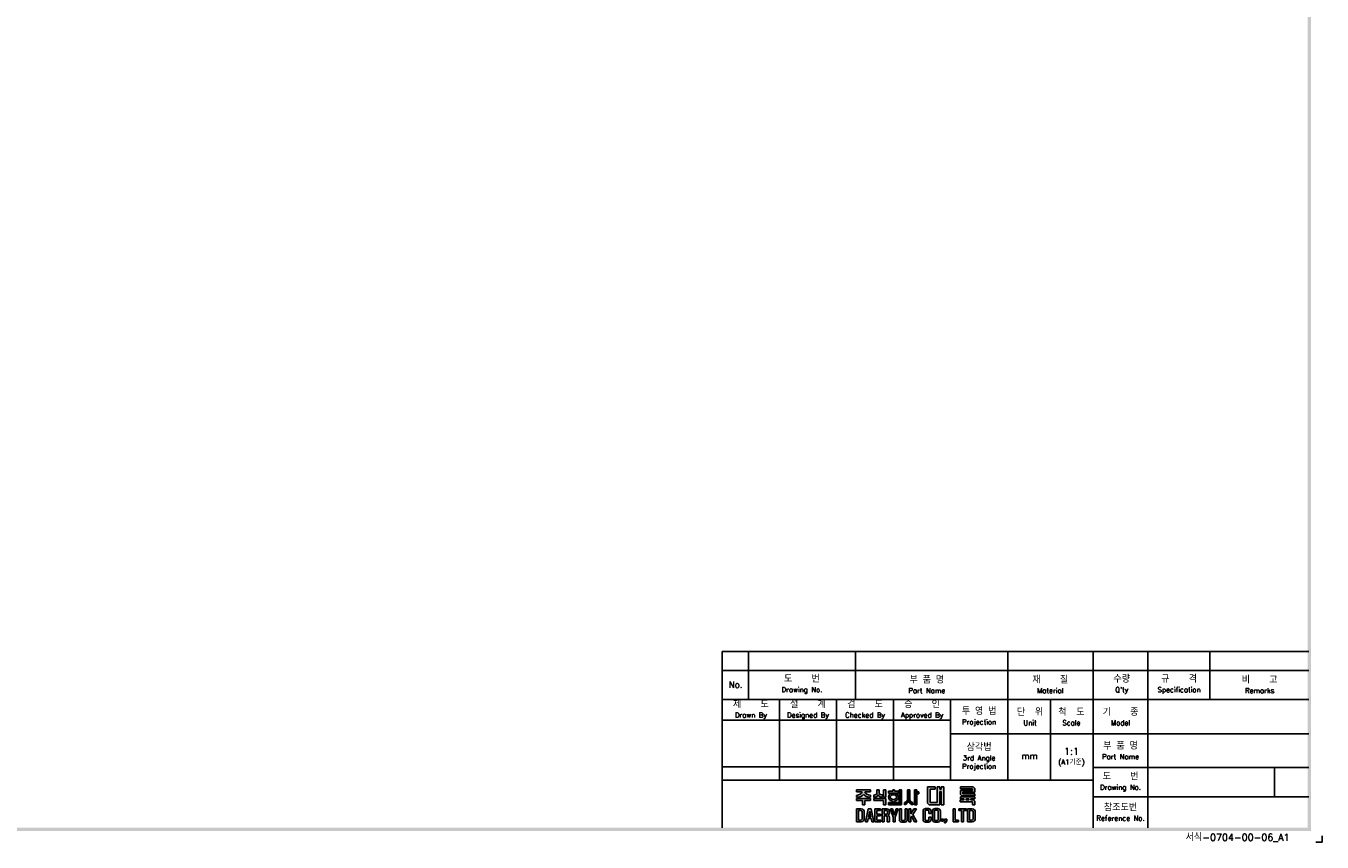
# Model space of a CAD drawing. Extents: x -194 to 928, y -1928 to 513.
# Tile 2 of 3: x 513 to 928, y -77 to 185. Entities that reach past the tile are written whole.
import ezdxf

# ---------------------------------------------------------------- set-up
doc = ezdxf.new("R2010")
doc.units = 0
doc.header["$MEASUREMENT"] = 0
for name, color, linetype in [('di', 3, 'CONTINUOUS'), ('dimtaxt', 3, 'CONTINUOUS'), ('dwg', 7, 'CONTINUOUS')]:
    doc.layers.add(name, color=color, linetype=linetype)
doc.styles.get("Standard").update_dxf_attribs({"font": 'romans.shx', "height": 2, "bigfont": 'hgs.shx'})

# ---------------------------------------------------------------- blocks, each defined once
blk = doc.blocks.new('도면서식 A1')
at = {"layer": 'di', "insert": (780.92, -2.61), "char_height": 2.2, "width": 38.8706, "attachment_point": 4}
blk.add_mtext('서식-0704-00-06_A1', dxfattribs=at)
blk = doc.blocks.new('대륙')
at = {"layer": 'dimtaxt'}
for points in [[(70.89, 12.38), (72.38, 12.38), (72.38, 13.12), (70.01, 13.12), (70.01, 8), (70.53, 7.49), (73.84, 7.49), (73.84, 11.66), (74.29, 11.66), (74.29, 7.49), (75.14, 7.49), (75.14, 13.12), (74.29, 13.12), (74.29, 12.42), (73.84, 12.42), (73.84, 13.12), (73.01, 13.12), (73.01, 8.23), (70.89, 8.23)], [(61.83, 12.19), (61.11, 12.19), (61.11, 8.2), (57.74, 8.2), (57.74, 7.47), (61.11, 7.47), (61.83, 7.47)]]:
    blk.add_hatch(color=256, dxfattribs=at).paths.add_polyline_path(points)
h = blk.add_hatch(color=256, dxfattribs=at)
h.paths.add_polyline_path([(84.17, 12.56), (84.17, 11.99), (80.38, 11.99), (80.38, 10.74), (80.81, 10.32), (84.92, 10.32), (84.92, 10.92), (81.19, 10.92), (81.19, 11.44), (84.92, 11.44), (84.92, 12.6), (84.39, 13.12), (80.36, 13.12), (80.36, 12.56)])
h.paths.add_polyline_path([(83.7, 9.41), (84.92, 9.41), (84.92, 9.97), (80.36, 9.97), (80.36, 9.41), (81.48, 9.41), (81.48, 9.04), (80.35, 9.04), (80.35, 8.42), (84.18, 8.42), (84.18, 7.49), (84.92, 7.49), (84.92, 8.64), (84.52, 9.04), (83.7, 9.04)])
h.paths.add_polyline_path([(83, 9.41), (82.23, 9.41), (82.23, 9.04), (83, 9.04)], flags=17)
h = blk.add_hatch(color=256, dxfattribs=at)
edge = h.paths.add_edge_path()
edge.add_line((51.99, 12.18), (47.65, 12.18))
edge.add_line((47.65, 12.18), (47.65, 11.59))
edge.add_line((47.65, 11.59), (49.36, 11.59))
edge.add_ellipse((47.48, 11.55), major_axis=(1.89, 0.39), ratio=0.576936, start_angle=268.0794, end_angle=342.4305, ccw=False)
edge.add_line((47.64, 10.44), (47.64, 9.87))
edge.add_ellipse((47.59, 11.36), major_axis=(2.46, 0), ratio=0.608939, start_angle=-88.7913, end_angle=-24.3158)
edge.add_ellipse((52.06, 11.36), major_axis=(-2.46, 0), ratio=0.608939, start_angle=384.3158, end_angle=448.3061)
edge.add_line((51.99, 9.87), (51.99, 10.51))
edge.add_ellipse((52.11, 11.62), major_axis=(-1.91, 0.31), ratio=0.577613, start_angle=17.5125, end_angle=91.8636, ccw=False)
edge.add_line((50.24, 11.59), (51.99, 11.59))
edge.add_line((51.99, 11.59), (51.99, 12.18))
h.paths.add_polyline_path([(52, 9.48), (47.64, 9.48), (47.64, 8.87), (49.46, 8.87), (49.46, 7.49), (50.19, 7.49), (50.19, 8.88), (52, 8.88)])
edge = h.paths.add_edge_path()
edge.add_arc((55.25, 11.18), 0.45, 180, 220.7047, ccw=False)
edge.add_line((54.8, 11.18), (54.8, 12.18))
edge.add_line((54.8, 12.18), (54.06, 12.18))
edge.add_line((54.06, 12.18), (54.06, 11.18))
edge.add_arc((53.61, 11.18), 0.45, 319.2953, 360, ccw=False)
edge.add_spline(control_points=[(53.95, 10.89), (53.94, 10.88), (53.93, 10.87), (53.83, 10.76), (53.7, 10.68), (53.03, 10.51)], knot_values=[3.761053, 3.761053, 3.761053, 3.761053, 3.807132, 3.807132, 4.298097, 4.298097, 4.298097, 4.298097], degree=3, periodic=0)
edge.add_line((53.03, 10.51), (53.03, 9.85))
edge.add_spline(control_points=[(53.03, 9.85), (53.05, 9.85), (53.06, 9.85), (53.74, 9.96), (53.94, 10.08), (54.15, 10.22), (54.2, 10.3), (54.43, 10.6)], knot_values=[3.495949, 3.495949, 3.495949, 3.495949, 3.524444, 3.524444, 4.06832, 4.06832, 4.379503, 4.379503, 4.379503, 4.379503], degree=3, periodic=0)
edge.add_spline(control_points=[(54.43, 10.6), (54.65, 10.3), (54.71, 10.22), (54.92, 10.08), (55.12, 9.96), (55.75, 9.88), (55.78, 9.87), (55.8, 9.86)], knot_values=[3.495949, 3.495949, 3.495949, 3.495949, 3.807132, 3.807132, 4.351008, 4.351008, 4.402945, 4.402945, 4.402945, 4.402945], degree=3, periodic=0)
edge.add_line((55.8, 9.86), (55.8, 10.59))
edge.add_spline(control_points=[(55.8, 10.59), (55.78, 10.59), (55.76, 10.6), (55.19, 10.66), (55.03, 10.75), (54.92, 10.87), (54.91, 10.88), (54.91, 10.89)], knot_values=[3.761053, 3.761053, 3.761053, 3.761053, 3.81299, 3.81299, 4.356866, 4.356866, 4.402945, 4.402945, 4.402945, 4.402945], degree=3, periodic=0)
h.paths.add_polyline_path([(56.82, 9.48), (53.03, 9.48), (53.03, 8.87), (56.1, 8.87), (56.1, 7.49), (56.82, 7.49)])
h.paths.add_polyline_path([(56.82, 12.19), (56.1, 12.19), (56.1, 9.87), (56.82, 9.87)])
h.paths.add_polyline_path([(60.76, 11.76), (59.58, 11.76), (59.58, 12.19), (59.05, 12.19), (59.05, 11.76), (57.74, 11.76), (57.74, 11.21), (60.76, 11.21)])
edge = h.paths.add_edge_path()
edge.add_ellipse((59.26, 9.92), major_axis=(-1.56, 0), ratio=0.830145, start_angle=101.7462, end_angle=265.4383)
edge.add_line((59.38, 11.21), (59.13, 11.21))
edge.add_ellipse((59.26, 9.92), major_axis=(1.56, 0), ratio=0.830145, start_angle=94.5617, end_angle=259.6787)
edge.add_line((58.98, 8.65), (58.98, 8.2))
edge.add_line((58.98, 8.2), (59.58, 8.2))
edge.add_line((59.58, 8.2), (59.58, 8.65))
edge = h.paths.add_edge_path(flags=16)
edge.add_spline(control_points=[(60.26, 9.92), (60.26, 10.03), (60.22, 10.15), (60.06, 10.37), (59.93, 10.48), (59.59, 10.63), (59.39, 10.66), (58.99, 10.64), (58.8, 10.59), (58.5, 10.41), (58.39, 10.3), (58.27, 10.07), (58.25, 9.96), (58.28, 9.73), (58.34, 9.62), (58.54, 9.4), (58.69, 9.3), (59.06, 9.19), (59.26, 9.17), (59.65, 9.23), (59.83, 9.31), (60.09, 9.5), (60.18, 9.62), (60.25, 9.8), (60.26, 9.86), (60.26, 9.92)], knot_values=[0, 0, 0, 0, 0.543876, 0.543876, 1.087752, 1.087752, 1.631628, 1.631628, 2.175504, 2.175504, 2.71938, 2.71938, 3.263256, 3.263256, 3.807132, 3.807132, 4.351008, 4.351008, 4.894884, 4.894884, 5.43876, 5.43876, 5.982636, 5.982636, 6.283185, 6.283185, 6.283185, 6.283185], degree=3, periodic=0)
h = blk.add_hatch(color=256, dxfattribs=at)
edge = h.paths.add_edge_path()
edge.add_line((64.41, 12.18), (63.7, 12.18))
edge.add_line((63.7, 12.18), (63.7, 9.23))
edge.add_ellipse((62.86, 9.12), major_axis=(0.66, 0.841), ratio=0.672815, start_angle=218.7862, end_angle=304.0863, ccw=False)
edge.add_line((62.7, 8.19), (62.7, 7.51))
edge.add_ellipse((63.11, 8.54), major_axis=(0.964, 0.919), ratio=0.540942, start_angle=220.7961, end_angle=301.7505)
edge.add_ellipse((64.93, 8.53), major_axis=(-0.866, 0.919), ratio=0.569913, start_angle=58.7442, end_angle=145.288)
edge.add_line((65.35, 7.49), (65.35, 8.17))
edge.add_ellipse((65.18, 9.26), major_axis=(-0.67, 1.07), ratio=0.576723, start_angle=74.3826, end_angle=142.9847, ccw=False)
edge.add_line((64.41, 9.18), (64.41, 12.18))
h.paths.add_polyline_path([(66.65, 10.99), (67.26, 10.99), (67.26, 11.63), (66.64, 11.63), (66.64, 12.18), (65.92, 12.18), (65.92, 7.49), (66.65, 7.49)])
h = blk.add_hatch(color=256, dxfattribs=at)
h.paths.add_polyline_path([(47.58, 6.25), (47.58, 2.12), (49.06, 2.12, 0.414214), (50.06, 3.12), (50.06, 5.25, 0.414214), (49.06, 6.25)])
h.paths.add_polyline_path([(48.9, 5.73, -0.414214), (49.4, 5.23), (49.4, 3.16, -0.414214), (48.9, 2.66), (48.23, 2.66), (48.23, 5.73)], flags=16)
h.paths.add_polyline_path([(50.42, 2.11), (51.1, 2.11), (51.31, 3.17), (52.21, 3.17), (52.42, 2.11), (53.1, 2.11), (52.25, 6.23), (51.27, 6.23)])
h.paths.add_polyline_path([(51.77, 5.49), (52.09, 3.74), (51.43, 3.74)], flags=16)
h.paths.add_polyline_path([(53.4, 2.11), (55.25, 2.11), (55.25, 2.66), (54.07, 2.66), (54.07, 3.99), (55.15, 3.99), (55.15, 4.52), (54.06, 4.52), (54.06, 5.7), (55.21, 5.7), (55.21, 6.25), (53.4, 6.25)])
h.paths.add_polyline_path([(55.67, 2.12), (56.33, 2.12), (56.33, 4.05), (56.93, 4.05, -0.414214), (57.33, 3.65), (57.33, 2.12), (58.02, 2.12), (58.02, 3.65, 0.276846), (57.45, 4.24, 0.25864), (58.02, 4.77), (58.02, 5.43, 0.414214), (57.22, 6.23), (55.67, 6.23)])
h.paths.add_polyline_path([(56.33, 5.71), (57.04, 5.71, -0.414214), (57.34, 5.41), (57.34, 4.86, -0.414214), (57.04, 4.56), (56.33, 4.56)], flags=16)
h.paths.add_polyline_path([(59.2, 3.57), (59.2, 2.11), (59.85, 2.11), (59.85, 3.58), (60.8, 6.24), (60.13, 6.24), (59.53, 4.27), (58.97, 6.24), (58.28, 6.24)])
h.paths.add_polyline_path([(61.13, 2.78, 0.414214), (61.88, 2.03), (62.85, 2.03, 0.414214), (63.6, 2.78), (63.6, 6.24), (62.93, 6.24), (62.93, 2.84, -0.414214), (62.68, 2.59), (62.07, 2.59, -0.414214), (61.82, 2.84), (61.82, 6.24), (61.13, 6.24)])
h.paths.add_polyline_path([(64.11, 2.12), (64.77, 2.12), (64.77, 3.42), (64.98, 3.87), (65.9, 2.12), (66.68, 2.12), (65.38, 4.46), (66.48, 6.23), (65.69, 6.23), (64.76, 4.66), (64.76, 6.23), (64.11, 6.23)])
h.paths.add_polyline_path([(68.62, 2.84, 0.414214), (69.42, 2.04), (70.32, 2.04, 0.414214), (71.12, 2.84), (71.12, 3.62), (70.47, 3.62), (70.47, 2.85, -0.414214), (70.17, 2.55), (69.58, 2.55, -0.414214), (69.28, 2.85), (69.28, 5.49, -0.414214), (69.58, 5.79), (70.16, 5.79, -0.414214), (70.46, 5.49), (70.46, 4.76), (71.12, 4.76), (71.12, 5.52, 0.414214), (70.32, 6.32), (69.42, 6.32, 0.414214), (68.62, 5.52)])
h.paths.add_polyline_path([(71.57, 2.84, 0.414214), (72.37, 2.04), (73.25, 2.04, 0.414214), (74.05, 2.84), (74.05, 5.52, 0.414214), (73.25, 6.32), (72.37, 6.32, 0.414214), (71.57, 5.52)])
h.paths.add_polyline_path([(72.23, 5.5, -0.414214), (72.53, 5.8), (73.09, 5.8, -0.414214), (73.39, 5.5), (73.39, 2.85, -0.414214), (73.09, 2.55), (72.53, 2.55, -0.414214), (72.23, 2.85)], flags=16)
h.paths.add_polyline_path([(74.42, 2.34), (75.05, 2.34), (75.05, 2.98), (74.42, 2.98)])
h.paths.add_polyline_path([(75.76, 2.34, -0.316213), (75.39, 2.07), (75.39, 1.77, 0.409412), (76.08, 2.47), (76.08, 2.98), (75.39, 2.98), (75.39, 2.34)])
h.paths.add_polyline_path([(78.08, 2.12), (79.79, 2.12), (79.79, 2.67), (78.75, 2.67), (78.75, 6.24), (78.08, 6.24)])
h.paths.add_polyline_path([(80.68, 2.12), (81.35, 2.12), (81.35, 5.7), (82.27, 5.7), (82.27, 6.24), (79.92, 6.24), (79.92, 5.7), (80.68, 5.7)])
h.paths.add_polyline_path([(82.59, 2.13), (84.07, 2.13, 0.414214), (85.07, 3.13), (85.07, 5.24, 0.414214), (84.07, 6.24), (82.59, 6.24)])
h.paths.add_polyline_path([(83.24, 5.73), (83.9, 5.73, -0.414214), (84.4, 5.23), (84.4, 3.15, -0.414214), (83.9, 2.65), (83.24, 2.65)], flags=16)
for p, q in [((70.01, 13.12), (70.01, 8)), ((70.01, 13.12), (72.38, 13.12)), ((70.89, 12.38), (70.89, 8.23)), ((70.89, 12.38), (72.38, 12.38)), ((72.38, 13.12), (72.38, 12.38)), ((73.01, 13.12), (73.01, 8.23)), ((73.01, 13.12), (73.84, 13.12)), ((73.84, 13.12), (73.84, 12.42)), ((73.84, 12.42), (74.29, 12.42)), ((74.29, 13.12), (75.14, 13.12)), ((74.29, 13.12), (74.29, 12.42)), ((75.14, 13.12), (75.14, 7.49)), ((80.36, 13.12), (84.39, 13.12)), ((80.36, 12.56), (80.36, 13.12)), ((80.36, 12.56), (84.17, 12.56)), ((84.17, 12.56), (84.17, 11.99)), ((84.92, 12.6), (84.39, 13.12)), ((84.92, 12.6), (84.92, 11.44)), ((47.64, 10.44), (47.64, 9.87)), ((47.64, 9.48), (52, 9.48)), ((47.64, 8.87), (47.64, 9.48)), ((49.46, 8.87), (47.64, 8.87)), ((47.65, 12.18), (51.99, 12.18)), ((47.65, 12.18), (47.65, 11.59)), ((47.65, 11.59), (49.36, 11.59)), ((49.46, 7.49), (49.46, 8.87)), ((50.19, 8.88), (50.19, 7.49)), ((52, 8.88), (50.19, 8.88)), ((51.99, 11.59), (50.24, 11.59)), ((51.99, 12.18), (51.99, 11.59)), ((51.99, 10.51), (51.99, 9.87)), ((52, 9.48), (52, 8.88)), ((53.03, 9.85), (53.03, 10.51)), ((53.03, 9.48), (56.82, 9.48)), ((53.03, 8.87), (53.03, 9.48)), ((56.1, 8.87), (53.03, 8.87)), ((54.06, 12.18), (54.8, 12.18)), ((54.06, 12.18), (54.06, 11.18)), ((54.8, 12.18), (54.8, 11.18)), ((55.8, 9.86), (55.8, 10.59)), ((56.82, 12.19), (56.1, 12.19)), ((56.1, 12.19), (56.1, 9.87)), ((56.82, 9.87), (56.1, 9.87)), ((56.1, 7.49), (56.1, 8.87)), ((56.82, 12.19), (56.82, 9.87)), ((56.82, 9.48), (56.82, 7.49)), ((57.74, 11.76), (59.05, 11.76)), ((57.74, 11.21), (57.74, 11.76)), ((60.76, 11.21), (57.74, 11.21)), ((57.74, 8.2), (61.11, 8.2)), ((57.74, 7.47), (57.74, 8.2)), ((58.98, 8.2), (58.98, 8.65)), ((59.05, 11.76), (59.05, 12.19)), ((59.05, 12.19), (59.58, 12.19)), ((59.58, 12.19), (59.58, 11.76)), ((59.58, 11.76), (60.76, 11.76)), ((59.58, 8.65), (59.58, 8.2)), ((60.76, 11.76), (60.76, 11.21)), ((61.11, 12.19), (61.11, 8.2)), ((61.83, 12.19), (61.11, 12.19)), ((61.83, 7.47), (61.83, 12.19)), ((62.7, 7.51), (62.7, 8.19)), ((63.7, 12.18), (64.41, 12.18)), ((63.7, 12.18), (63.7, 9.23)), ((64.41, 12.18), (64.41, 9.18)), ((65.92, 7.49), (65.92, 12.18)), ((65.92, 12.18), (66.64, 12.18)), ((66.64, 12.18), (66.64, 11.63)), ((66.64, 11.63), (67.26, 11.63)), ((66.65, 10.99), (66.65, 7.49)), ((67.26, 10.99), (66.65, 10.99)), ((67.26, 11.63), (67.26, 10.99)), ((73.01, 8.23), (70.89, 8.23)), ((73.84, 11.66), (73.84, 7.49)), ((73.84, 11.66), (74.29, 11.66)), ((74.29, 11.66), (74.29, 7.49)), ((80.35, 9.04), (81.48, 9.04)), ((80.35, 9.04), (80.35, 8.42)), ((80.35, 8.42), (84.18, 8.42)), ((80.36, 9.97), (84.92, 9.97)), ((80.36, 9.97), (80.36, 9.41)), ((80.36, 9.41), (81.48, 9.41)), ((80.38, 11.99), (84.17, 11.99)), ((80.38, 11.99), (80.38, 10.74)), ((80.81, 10.32), (80.38, 10.74)), ((80.81, 10.32), (84.92, 10.32)), ((81.19, 11.44), (84.92, 11.44)), ((81.19, 11.44), (81.19, 10.92)), ((81.19, 10.92), (84.92, 10.92)), ((81.48, 9.41), (81.48, 9.04)), ((82.23, 9.41), (83, 9.41)), ((82.23, 9.41), (82.23, 9.04)), ((82.23, 9.04), (83, 9.04)), ((83, 9.41), (83, 9.04)), ((83.7, 9.41), (84.92, 9.41)), ((83.7, 9.41), (83.7, 9.04)), ((83.7, 9.04), (84.52, 9.04)), ((84.18, 8.42), (84.18, 7.49)), ((84.92, 8.64), (84.52, 9.04)), ((84.92, 10.92), (84.92, 10.32)), ((84.92, 9.97), (84.92, 9.41)), ((84.92, 8.64), (84.92, 7.49)), ((47.58, 6.25), (47.58, 2.12)), ((47.58, 6.25), (49.06, 6.25)), ((48.23, 5.73), (48.23, 2.66)), ((48.9, 5.73), (48.23, 5.73)), ((49.4, 3.16), (49.4, 5.23)), ((50.19, 7.49), (49.46, 7.49)), ((50.06, 5.25), (50.06, 3.12)), ((51.27, 6.23), (50.42, 2.11)), ((52.25, 6.23), (51.27, 6.23)), ((51.77, 5.49), (51.43, 3.74)), ((52.09, 3.74), (51.77, 5.49)), ((53.1, 2.11), (52.25, 6.23)), ((55.21, 6.25), (53.4, 6.25)), ((53.4, 6.25), (53.4, 2.11)), ((54.06, 5.7), (55.21, 5.7)), ((54.06, 4.52), (54.06, 5.7)), ((55.15, 4.52), (54.06, 4.52)), ((55.15, 3.99), (55.15, 4.52)), ((55.21, 5.7), (55.21, 6.25)), ((55.67, 6.23), (55.67, 2.12)), ((57.22, 6.23), (55.67, 6.23)), ((56.82, 7.49), (56.1, 7.49)), ((56.33, 5.71), (56.33, 4.56)), ((57.04, 5.71), (56.33, 5.71)), ((56.33, 4.56), (57.04, 4.56)), ((57.34, 4.86), (57.34, 5.41)), ((61.11, 7.47), (57.74, 7.47)), ((58.02, 4.77), (58.02, 5.43)), ((58.97, 6.24), (58.28, 6.24)), ((58.28, 6.24), (59.2, 3.57)), ((59.53, 4.27), (58.97, 6.24)), ((60.13, 6.24), (59.53, 4.27)), ((59.85, 3.58), (60.8, 6.24)), ((60.8, 6.24), (60.13, 6.24)), ((61.11, 7.47), (61.83, 7.47)), ((61.13, 6.24), (61.13, 2.78)), ((61.82, 6.24), (61.13, 6.24)), ((61.82, 2.84), (61.82, 6.24)), ((62.93, 2.84), (62.93, 6.24)), ((62.93, 6.24), (63.6, 6.24)), ((63.6, 6.24), (63.6, 2.78)), ((64.11, 2.12), (64.11, 6.23)), ((64.11, 6.23), (64.76, 6.23)), ((64.76, 4.66), (65.69, 6.23)), ((64.76, 6.23), (64.76, 4.66)), ((65.35, 7.49), (65.35, 8.17)), ((66.48, 6.23), (65.38, 4.46)), ((65.38, 4.46), (66.68, 2.12)), ((65.69, 6.23), (66.48, 6.23)), ((66.65, 7.49), (65.92, 7.49)), ((68.62, 2.84), (68.62, 5.52)), ((69.28, 5.49), (69.28, 2.85)), ((70.32, 6.32), (69.42, 6.32)), ((70.16, 5.79), (69.58, 5.79)), ((70.53, 7.49), (70.01, 8)), ((70.46, 4.76), (70.46, 5.49)), ((71.12, 4.76), (70.46, 4.76)), ((73.84, 7.49), (70.53, 7.49)), ((71.12, 5.52), (71.12, 4.76)), ((71.57, 2.84), (71.57, 5.52)), ((72.23, 5.5), (72.23, 2.85)), ((73.25, 6.32), (72.37, 6.32)), ((73.09, 5.8), (72.53, 5.8)), ((73.39, 2.85), (73.39, 5.5)), ((74.05, 5.52), (74.05, 2.84)), ((75.14, 7.49), (74.29, 7.49)), ((78.08, 6.24), (78.08, 2.12)), ((78.75, 6.24), (78.08, 6.24)), ((78.75, 2.67), (78.75, 6.24)), ((82.27, 6.24), (79.92, 6.24)), ((79.92, 6.24), (79.92, 5.7)), ((79.92, 5.7), (80.68, 5.7)), ((80.68, 5.7), (80.68, 2.12)), ((81.35, 2.12), (81.35, 5.7)), ((81.35, 5.7), (82.27, 5.7)), ((82.27, 5.7), (82.27, 6.24)), ((82.59, 6.24), (82.59, 2.13)), ((84.07, 6.24), (82.59, 6.24)), ((83.24, 2.65), (83.24, 5.73)), ((83.24, 5.73), (83.9, 5.73)), ((84.92, 7.49), (84.18, 7.49)), ((84.4, 3.15), (84.4, 5.23)), ((85.07, 3.13), (85.07, 5.24)), ((47.58, 2.12), (49.06, 2.12)), ((48.23, 2.66), (48.9, 2.66)), ((50.42, 2.11), (51.1, 2.11)), ((51.1, 2.11), (51.31, 3.17)), ((51.31, 3.17), (52.21, 3.17)), ((51.43, 3.74), (52.09, 3.74)), ((52.21, 3.17), (52.42, 2.11)), ((52.42, 2.11), (53.1, 2.11)), ((53.4, 2.11), (55.25, 2.11)), ((54.07, 3.99), (55.15, 3.99)), ((54.07, 2.66), (54.07, 3.99)), ((55.25, 2.66), (54.07, 2.66)), ((55.25, 2.11), (55.25, 2.66)), ((55.67, 2.12), (56.33, 2.12)), ((56.33, 2.12), (56.33, 4.05)), ((56.33, 4.05), (56.93, 4.05)), ((57.33, 3.65), (57.33, 2.12)), ((57.33, 2.12), (58.02, 2.12)), ((58.02, 2.12), (58.02, 3.65)), ((59.2, 3.57), (59.2, 2.11)), ((59.2, 2.11), (59.85, 2.11)), ((59.85, 2.11), (59.85, 3.58)), ((62.85, 2.03), (61.88, 2.03)), ((62.68, 2.59), (62.07, 2.59)), ((64.77, 2.12), (64.11, 2.12)), ((64.98, 3.87), (64.77, 3.42)), ((64.77, 3.42), (64.77, 2.12)), ((65.9, 2.12), (64.98, 3.87)), ((66.68, 2.12), (65.9, 2.12)), ((70.32, 2.04), (69.42, 2.04)), ((70.17, 2.55), (69.58, 2.55)), ((70.47, 3.62), (70.47, 2.85)), ((71.12, 3.62), (70.47, 3.62)), ((71.12, 2.84), (71.12, 3.62)), ((73.25, 2.04), (72.37, 2.04)), ((73.09, 2.55), (72.53, 2.55)), ((74.42, 2.98), (74.42, 2.34)), ((75.05, 2.98), (74.42, 2.98)), ((75.05, 2.34), (74.42, 2.34)), ((75.05, 2.98), (75.05, 2.34)), ((75.39, 2.98), (75.39, 2.34)), ((76.08, 2.98), (75.39, 2.98)), ((75.76, 2.34), (75.39, 2.34)), ((75.39, 2.07), (75.39, 1.77)), ((76.08, 2.98), (76.08, 2.47)), ((78.08, 2.12), (79.79, 2.12)), ((79.79, 2.67), (78.75, 2.67)), ((79.79, 2.12), (79.79, 2.67)), ((80.68, 2.12), (81.35, 2.12)), ((82.59, 2.13), (84.07, 2.13)), ((83.9, 2.65), (83.24, 2.65))]:
    blk.add_line(p, q, dxfattribs=at)
for centre, radius, start, end in [((53.61, 11.18), 0.45, 319.2953, 360), ((55.25, 11.18), 0.45, 180, 220.7047), ((48.9, 5.23), 0.5, 0, 90), ((49.06, 5.25), 1, 0, 90), ((57.22, 4.85), 0.8, 270, 270), ((57.04, 5.41), 0.3, 0, 90), ((57.04, 4.86), 0.3, 270, 0), ((57.22, 5.43), 0.8, 0, 90), ((57.26, 5.02), 0.8, 283.6828, 341.6876), ((57.24, 3.47), 0.8, 12.921, 74.819), ((69.42, 5.52), 0.8, 90, 180), ((69.58, 5.49), 0.3, 90, 180), ((70.16, 5.49), 0.3, 0, 90), ((70.32, 5.52), 0.8, 0, 90), ((72.37, 5.52), 0.8, 90, 180), ((72.53, 5.5), 0.3, 90, 180), ((73.09, 5.5), 0.3, 0, 90), ((73.25, 5.52), 0.8, 0, 90), ((83.9, 5.23), 0.5, 0, 90), ((84.07, 5.24), 1, 0, 90), ((48.9, 3.16), 0.5, 270, 0), ((49.06, 3.12), 1, 270, 0), ((56.93, 3.65), 0.4, 0, 90), ((61.88, 2.78), 0.75, 180, 270), ((62.07, 2.84), 0.25, 180, 270), ((62.68, 2.84), 0.25, 270, 0), ((62.85, 2.78), 0.75, 270, 0), ((69.42, 2.84), 0.8, 180, 270), ((69.58, 2.85), 0.3, 180, 270), ((70.17, 2.85), 0.3, 270, 0), ((70.32, 2.84), 0.8, 270, 0), ((72.37, 2.84), 0.8, 180, 270), ((72.53, 2.85), 0.3, 180, 270), ((73.09, 2.85), 0.3, 270, 0), ((73.25, 2.84), 0.8, 270, 0), ((75.38, 2.47), 0.7, 270.9408, 0), ((75.38, 2.47), 0.4, 271.6466, 341.8371), ((83.9, 3.15), 0.5, 270, 0), ((84.07, 3.13), 1, 270, 0)]:
    blk.add_arc(centre, radius, start, end, dxfattribs=at)
for centre, major_axis, ratio, start_param, end_param in [((47.48, 11.55), (1.89, 0.39), 0.576936, 4.678869, 5.97654), ((47.59, 11.36), (-2.46, 0), 0.608939, 1.591893, 2.717202), ((59.26, 9.92), (1.56, 0), 0.830145, 1.650413, 4.532248), ((59.26, 9.92), (-1.56, 0), 0.830145, 1.775806, 4.632772), ((62.86, 9.12), (0.66, 0.841), 0.672815, 3.81854, 5.307307), ((63.11, 8.54), (0.964, 0.919), 0.540942, 3.853619, 5.26654)]:
    blk.add_ellipse(centre, major_axis=major_axis, ratio=ratio, start_param=start_param, end_param=end_param, dxfattribs=at)
at = {"layer": 'dimtaxt', "extrusion": (0, 0, -1)}
for centre, major_axis, ratio, start_param, end_param in [((52.06, 11.36), (-2.46, 0), 0.608939, -1.541231, -0.42439), ((52.11, 11.62), (-1.91, 0.31), 0.577613, 4.679864, 5.977535), ((64.93, 8.53), (-0.866, 0.919), 0.569913, 3.747431, 5.257905), ((65.18, 9.26), (-0.67, 1.07), 0.576723, 3.787632, 4.984965)]:
    blk.add_ellipse(centre, major_axis=major_axis, ratio=ratio, start_param=start_param, end_param=end_param, dxfattribs=at)
at = {"layer": 'dimtaxt'}
for points, knots in [([(53.95, 10.89), (53.94, 10.88), (53.93, 10.87), (53.83, 10.76), (53.7, 10.68), (53.03, 10.51)], [3.7610527, 3.7610527, 3.7610527, 3.7610527, 3.8071317, 3.8071317, 4.2980967, 4.2980967, 4.2980967, 4.2980967]), ([(54.43, 10.6), (54.2, 10.3), (54.15, 10.22), (53.94, 10.08), (53.74, 9.96), (53.06, 9.85), (53.05, 9.85), (53.03, 9.85)], [3.4959493, 3.4959493, 3.4959493, 3.4959493, 3.8071317, 3.8071317, 4.3510077, 4.3510077, 4.3795026, 4.3795026, 4.3795026, 4.3795026]), ([(54.43, 10.6), (54.65, 10.3), (54.71, 10.22), (54.92, 10.08), (55.12, 9.96), (55.75, 9.88), (55.78, 9.87), (55.8, 9.86)], [3.4959493, 3.4959493, 3.4959493, 3.4959493, 3.8071317, 3.8071317, 4.3510077, 4.3510077, 4.4029453, 4.4029453, 4.4029453, 4.4029453]), ([(54.91, 10.89), (54.91, 10.88), (54.92, 10.87), (55.03, 10.75), (55.19, 10.66), (55.76, 10.6), (55.78, 10.59), (55.8, 10.59)], [3.7610527, 3.7610527, 3.7610527, 3.7610527, 3.8071317, 3.8071317, 4.3510077, 4.3510077, 4.4029453, 4.4029453, 4.4029453, 4.4029453]), ([(60.26, 9.92), (60.26, 10.03), (60.22, 10.15), (60.06, 10.37), (59.93, 10.48), (59.59, 10.63), (59.39, 10.66), (58.99, 10.64), (58.8, 10.59), (58.5, 10.41), (58.39, 10.3), (58.27, 10.07), (58.25, 9.96), (58.28, 9.73), (58.34, 9.62), (58.54, 9.4), (58.69, 9.3), (59.06, 9.19), (59.26, 9.17), (59.65, 9.23), (59.83, 9.31), (60.09, 9.5), (60.18, 9.62), (60.25, 9.8), (60.26, 9.86), (60.26, 9.92)], [0, 0, 0, 0, 0.543876, 0.543876, 1.087752, 1.087752, 1.631628, 1.631628, 2.175504, 2.175504, 2.71938, 2.71938, 3.263256, 3.263256, 3.807132, 3.807132, 4.351008, 4.351008, 4.894884, 4.894884, 5.43876, 5.43876, 5.982636, 5.982636, 6.283185, 6.283185, 6.283185, 6.283185])]:
    blk.add_open_spline(points, degree=3, knots=knots, dxfattribs=at)

msp = doc.modelspace()

# ---------------------------------------------------------------- linework, layer by layer
at = {"layer": 'di'}
for p in [(926.171, -76.936), (928.203, -74.904)]:
    msp.add_line(p, (928.203, -76.936), dxfattribs=at)
at = {"layer": 'dimtaxt'}
for p, q in [((923.972, -15.867), (736, -15.867)), ((736, -15.867), (736, -72.364)), ((744.355, -31.128), (744.355, -15.887)), ((778.675, -31.108), (778.675, -15.867)), ((827.446, -31.108), (827.446, -15.867)), ((854.88, -31.108), (854.88, -15.867)), ((872.347, -31.108), (872.347, -15.867)), ((892.202, -31.108), (892.202, -15.867)), ((923.972, -21.964), (736, -21.964)), ((754.289, -57.142), (754.289, -31.277)), ((772.578, -57.142), (772.578, -31.277)), ((790.868, -57.142), (790.868, -31.277)), ((809.157, -57.142), (809.157, -31.277)), ((827.446, -57.142), (827.446, -31.277)), ((841.163, -57.142), (841.163, -31.277)), ((854.88, -72.402), (854.88, -31.277)), ((872.347, -72.402), (872.347, -31.277)), ((809.157, -37.907), (736.042, -37.907)), ((923.972, -42.314), (809.157, -42.314)), ((809.157, -52.85), (736.065, -52.85)), ((923.972, -53.093), (854.88, -53.093)), ((912.99, -62.48), (912.99, -53.093)), ((854.88, -57.142), (736, -57.142)), ((923.972, -62.48), (854.88, -62.48))]:
    msp.add_line(p, q, dxfattribs=at)
at = {"layer": 'dwg'}
msp.add_line((923.972, -31.277), (736, -31.277), dxfattribs=at)
for points in [[(924.647, 509.84), (923.631, 508.824), (924.647, -73.38), (923.631, -72.364)], [(736.167, -31.124), (736.167, -31.429), (923.718, -31.124), (923.718, -31.429)], [(924.647, -73.38), (923.631, -72.364), (95.539, -73.38), (96.555, -72.364)]]:
    msp.add_trace(points, dxfattribs=at)

# ---------------------------------------------------------------- block references
at = {"layer": 'di', "xscale": 1.016064, "yscale": 1.016064, "zscale": 1.016064}
msp.add_blockref('대륙', (730.631, -72.617), dxfattribs=at)
at = {"layer": 'dwg', "xscale": 1.016064, "yscale": 1.016064, "zscale": 1.016064}
msp.add_blockref('도면서식 A1', (90.966, -72.872), dxfattribs=at)

# ---------------------------------------------------------------- texts
at = {"layer": 'di', "attachment_point": 5}
for s, insert, char_height, width in [('{\\H1.1x;도    번\\P\\H0.72727x;Drawing No.}', (761.515, -26.502), 2.03213, 34.32014), ('{\\H1.1x;부 품 명\\P\\H0.72727x;Part Name}', (801.536, -26.536), 2.03213, 45.72288), ('{\\H1.1x;재    질\\P\\H0.72727x;Material}', (841.083, -26.536), 2.03213, 27.98341), ("{\\H1.1x;수량\\P\\H0.72727x;Q'ty}", (863.995, -26.536), 2.03213, 9.61096), ('{\\H1.1x;규    격\\P\\H0.72727x;Specification}', (882.391, -26.536), 2.03213, 27.43373), ('{\\H1.1x;비    고\\P\\H0.72727x;Remarks}', (908.199, -26.536), 2.03213, 39.6265), ('No.', (740.261, -26.502), 2.0321, 8.18755), ('{\\H1.1x;제    도\\P\\H0.72727x;Drawn By}', (745.145, -34.668), 2.03213, 18.28915), ('{\\H1.1x;설    계}\\P{\\H0.8x;Designed By}', (763.434, -34.668), 2.03213, 18.28915), ('{\\H1.1x;검    도\\P\\H0.72727x;Checked By}', (781.723, -34.668), 2.03213, 18.28915), ('승    인\\P{\\H0.72727x;Approved By}', (800.012, -34.668), 2.23534, 18.28915), ('투 영 법\\P{\\H0.72727x;Projection}', (818.301, -36.872), 2.23534, 18.28915), ('{\\H1.1x;단  위}\\P{\\H0.8x;Unit}', (834.618, -36.872), 2.03213, 16.25702), ('{\\H1.1x;척  도\\P\\H0.72727x;Scale}', (847.867, -36.872), 2.03213, 16.25702), ('기    종\\P{\\H0.72727x;Model}', (863.613, -36.872), 2.23534, 17.4674), ('{\\H1.1x;삼각법\\H0.45455x;\\P\\H1.6x;3rd Angle\\PProjection}', (818.301, -49.728), 2.03213, 18.28915), ('부 품 명\\P{\\H0.72727x;Part Name}', (863.613, -47.704), 2.23534, 17.4674), ('도    번\\P{\\H0.72727x;Drawing No.}', (863.613, -57.786), 2.23534, 17.4674), ('참조도번\\P{\\H0.72727x;Reference No.}', (863.613, -67.422), 2.23534, 17.4674)]:
    msp.add_mtext(s, dxfattribs=dict(at, insert=insert, char_height=char_height, width=width))
at = {"layer": 'dimtaxt'}
msp.add_text('mm', height=2.0321, dxfattribs=at).set_placement((831.853, -50.379))
at = {"layer": 'dimtaxt', "insert": (847.867, -49.728), "char_height": 2.23534, "width": 16.25702, "attachment_point": 5}
msp.add_mtext('1:1\\P{\\H0.72727x;(A1기준)}', dxfattribs=at)

doc.saveas('drawing.dxf')
